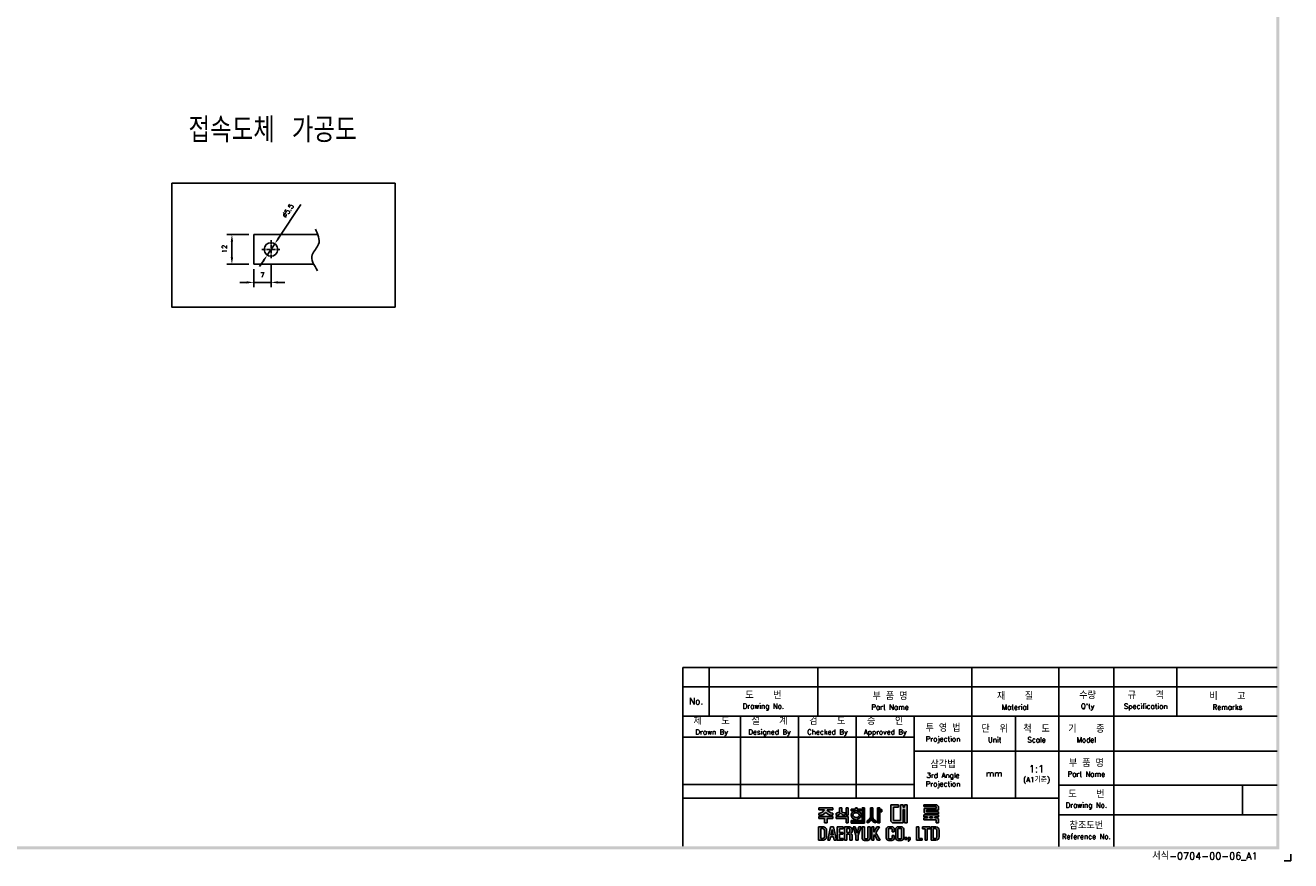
# Model space of a CAD drawing. Extents: x -28 to 1048, y -170 to 585.
# Tile 3 of 4: x 536 to 1048, y -170 to 168. Entities that reach past the tile are written whole.
import ezdxf

# ---------------------------------------------------------------- set-up
doc = ezdxf.new("R2010")
doc.units = 0
doc.header["$MEASUREMENT"] = 0
doc.linetypes.add('CENTER', pattern=[2, 1.25, -0.25, 0.25, -0.25])
doc.layers.get('0').update_dxf_attribs({"linetype": 'CONTINUOUS'})
for name, color, linetype in [('CENTER', 1, 'CENTER'), ('di', 3, 'CONTINUOUS'), ('dimtaxt', 3, 'CONTINUOUS'), ('dwg', 7, 'CONTINUOUS')]:
    doc.layers.add(name, color=color, linetype=linetype)
doc.styles.add('KIM', font='ROMANS.shx', dxfattribs={"height": 5, "bigfont": 'GSG1.shx'})
doc.styles.get("Standard").update_dxf_attribs({"font": 'romans.shx', "height": 2, "bigfont": 'hgs.shx'})
doc.dimstyles.new('STANDARD$0', dxfattribs={"dimtxt": 5, "dimasz": 5, "dimexe": 1, "dimexo": 2, "dimgap": 2, "dimtad": 1, "dimdec": 4, "dimzin": 12, "dimdsep": 46, "dimtxsty": 'KIM', "dimcen": -1, "dimdle": 0.1, "dimadec": 0, "dimazin": 0, "dimtfac": 1, "dimtdec": 4, "dimtmove": 0, "dimatfit": 3, "dimfxl": 0, "dimtolj": 1, "dimtzin": 0, "dimarcsym": 0})
doc.dimstyles.new('STANDARD$3', dxfattribs={"dimtxt": 5, "dimasz": 5, "dimexe": 1, "dimexo": 2, "dimgap": 0.8, "dimtad": 1, "dimdec": 4, "dimdsep": 46, "dimtxsty": 'KIM', "dimcen": 0, "dimdle": 0.1, "dimadec": 0, "dimazin": 0, "dimtfac": 1, "dimtdec": 4, "dimtmove": 0, "dimatfit": 3, "dimfxl": 0, "dimtolj": 1, "dimtzin": 0, "dimarcsym": 0})

# ---------------------------------------------------------------- blocks, each defined once
blk = doc.blocks.new('도면서식 A1')
at = {"layer": 'di', "insert": (780.92, -2.61), "char_height": 2.2, "width": 38.8706, "attachment_point": 4}
blk.add_mtext('서식-0704-00-06_A1', dxfattribs=at)
blk = doc.blocks.new('대륙')
at = {"layer": 'dimtaxt'}
h = blk.add_hatch(color=256, dxfattribs=at)
edge = h.paths.add_edge_path()
edge.add_line((51.99, 12.18), (47.65, 12.18))
edge.add_line((47.65, 12.18), (47.65, 11.59))
edge.add_line((47.65, 11.59), (49.36, 11.59))
edge.add_ellipse((47.48, 11.55), major_axis=(1.89, 0.39), ratio=0.576936, start_angle=268.0794, end_angle=342.4305, ccw=False)
edge.add_line((47.64, 10.44), (47.64, 9.87))
edge.add_ellipse((47.59, 11.36), major_axis=(2.46, 0), ratio=0.608939, start_angle=-88.7913, end_angle=-24.3158)
edge.add_ellipse((52.06, 11.36), major_axis=(-2.46, 0), ratio=0.608939, start_angle=384.3158, end_angle=448.3061)
edge.add_line((51.99, 9.87), (51.99, 10.51))
edge.add_ellipse((52.11, 11.62), major_axis=(-1.91, 0.31), ratio=0.577613, start_angle=17.5125, end_angle=91.8636, ccw=False)
edge.add_line((50.24, 11.59), (51.99, 11.59))
edge.add_line((51.99, 11.59), (51.99, 12.18))
h.paths.add_polyline_path([(52, 9.48), (47.64, 9.48), (47.64, 8.87), (49.46, 8.87), (49.46, 7.49), (50.19, 7.49), (50.19, 8.88), (52, 8.88)])
edge = h.paths.add_edge_path()
edge.add_arc((55.25, 11.18), 0.45, 180, 220.7047, ccw=False)
edge.add_line((54.8, 11.18), (54.8, 12.18))
edge.add_line((54.8, 12.18), (54.06, 12.18))
edge.add_line((54.06, 12.18), (54.06, 11.18))
edge.add_arc((53.61, 11.18), 0.45, 319.2953, 360, ccw=False)
edge.add_spline(control_points=[(53.95, 10.89), (53.94, 10.88), (53.93, 10.87), (53.83, 10.76), (53.7, 10.68), (53.03, 10.51)], knot_values=[3.761053, 3.761053, 3.761053, 3.761053, 3.807132, 3.807132, 4.298097, 4.298097, 4.298097, 4.298097], degree=3, periodic=0)
edge.add_line((53.03, 10.51), (53.03, 9.85))
edge.add_spline(control_points=[(53.03, 9.85), (53.05, 9.85), (53.06, 9.85), (53.74, 9.96), (53.94, 10.08), (54.15, 10.22), (54.2, 10.3), (54.43, 10.6)], knot_values=[3.495949, 3.495949, 3.495949, 3.495949, 3.524444, 3.524444, 4.06832, 4.06832, 4.379503, 4.379503, 4.379503, 4.379503], degree=3, periodic=0)
edge.add_spline(control_points=[(54.43, 10.6), (54.65, 10.3), (54.71, 10.22), (54.92, 10.08), (55.12, 9.96), (55.75, 9.88), (55.78, 9.87), (55.8, 9.86)], knot_values=[3.495949, 3.495949, 3.495949, 3.495949, 3.807132, 3.807132, 4.351008, 4.351008, 4.402945, 4.402945, 4.402945, 4.402945], degree=3, periodic=0)
edge.add_line((55.8, 9.86), (55.8, 10.59))
edge.add_spline(control_points=[(55.8, 10.59), (55.78, 10.59), (55.76, 10.6), (55.19, 10.66), (55.03, 10.75), (54.92, 10.87), (54.91, 10.88), (54.91, 10.89)], knot_values=[3.761053, 3.761053, 3.761053, 3.761053, 3.81299, 3.81299, 4.356866, 4.356866, 4.402945, 4.402945, 4.402945, 4.402945], degree=3, periodic=0)
h.paths.add_polyline_path([(56.82, 9.48), (53.03, 9.48), (53.03, 8.87), (56.1, 8.87), (56.1, 7.49), (56.82, 7.49)])
h.paths.add_polyline_path([(56.82, 12.19), (56.1, 12.19), (56.1, 9.87), (56.82, 9.87)])
h.paths.add_polyline_path([(60.76, 11.76), (59.58, 11.76), (59.58, 12.19), (59.05, 12.19), (59.05, 11.76), (57.74, 11.76), (57.74, 11.21), (60.76, 11.21)])
edge = h.paths.add_edge_path()
edge.add_ellipse((59.26, 9.92), major_axis=(-1.56, 0), ratio=0.830145, start_angle=101.7462, end_angle=265.4383)
edge.add_line((59.38, 11.21), (59.13, 11.21))
edge.add_ellipse((59.26, 9.92), major_axis=(1.56, 0), ratio=0.830145, start_angle=94.5617, end_angle=259.6787)
edge.add_line((58.98, 8.65), (58.98, 8.2))
edge.add_line((58.98, 8.2), (59.58, 8.2))
edge.add_line((59.58, 8.2), (59.58, 8.65))
edge = h.paths.add_edge_path(flags=16)
edge.add_spline(control_points=[(60.26, 9.92), (60.26, 10.03), (60.22, 10.15), (60.06, 10.37), (59.93, 10.48), (59.59, 10.63), (59.39, 10.66), (58.99, 10.64), (58.8, 10.59), (58.5, 10.41), (58.39, 10.3), (58.27, 10.07), (58.25, 9.96), (58.28, 9.73), (58.34, 9.62), (58.54, 9.4), (58.69, 9.3), (59.06, 9.19), (59.26, 9.17), (59.65, 9.23), (59.83, 9.31), (60.09, 9.5), (60.18, 9.62), (60.25, 9.8), (60.26, 9.86), (60.26, 9.92)], knot_values=[0, 0, 0, 0, 0.543876, 0.543876, 1.087752, 1.087752, 1.631628, 1.631628, 2.175504, 2.175504, 2.71938, 2.71938, 3.263256, 3.263256, 3.807132, 3.807132, 4.351008, 4.351008, 4.894884, 4.894884, 5.43876, 5.43876, 5.982636, 5.982636, 6.283185, 6.283185, 6.283185, 6.283185], degree=3, periodic=0)
for points in [[(61.83, 12.19), (61.11, 12.19), (61.11, 8.2), (57.74, 8.2), (57.74, 7.47), (61.11, 7.47), (61.83, 7.47)], [(70.89, 12.38), (72.38, 12.38), (72.38, 13.12), (70.01, 13.12), (70.01, 8), (70.53, 7.49), (73.84, 7.49), (73.84, 11.66), (74.29, 11.66), (74.29, 7.49), (75.14, 7.49), (75.14, 13.12), (74.29, 13.12), (74.29, 12.42), (73.84, 12.42), (73.84, 13.12), (73.01, 13.12), (73.01, 8.23), (70.89, 8.23)]]:
    blk.add_hatch(color=256, dxfattribs=at).paths.add_polyline_path(points)
h = blk.add_hatch(color=256, dxfattribs=at)
edge = h.paths.add_edge_path()
edge.add_line((64.41, 12.18), (63.7, 12.18))
edge.add_line((63.7, 12.18), (63.7, 9.23))
edge.add_ellipse((62.86, 9.12), major_axis=(0.66, 0.841), ratio=0.672815, start_angle=218.7862, end_angle=304.0863, ccw=False)
edge.add_line((62.7, 8.19), (62.7, 7.51))
edge.add_ellipse((63.11, 8.54), major_axis=(0.964, 0.919), ratio=0.540942, start_angle=220.7961, end_angle=301.7505)
edge.add_ellipse((64.93, 8.53), major_axis=(-0.866, 0.919), ratio=0.569913, start_angle=58.7442, end_angle=145.288)
edge.add_line((65.35, 7.49), (65.35, 8.17))
edge.add_ellipse((65.18, 9.26), major_axis=(-0.67, 1.07), ratio=0.576723, start_angle=74.3826, end_angle=142.9847, ccw=False)
edge.add_line((64.41, 9.18), (64.41, 12.18))
h.paths.add_polyline_path([(66.65, 10.99), (67.26, 10.99), (67.26, 11.63), (66.64, 11.63), (66.64, 12.18), (65.92, 12.18), (65.92, 7.49), (66.65, 7.49)])
h = blk.add_hatch(color=256, dxfattribs=at)
h.paths.add_polyline_path([(84.17, 12.56), (84.17, 11.99), (80.38, 11.99), (80.38, 10.74), (80.81, 10.32), (84.92, 10.32), (84.92, 10.92), (81.19, 10.92), (81.19, 11.44), (84.92, 11.44), (84.92, 12.6), (84.39, 13.12), (80.36, 13.12), (80.36, 12.56)])
h.paths.add_polyline_path([(83.7, 9.41), (84.92, 9.41), (84.92, 9.97), (80.36, 9.97), (80.36, 9.41), (81.48, 9.41), (81.48, 9.04), (80.35, 9.04), (80.35, 8.42), (84.18, 8.42), (84.18, 7.49), (84.92, 7.49), (84.92, 8.64), (84.52, 9.04), (83.7, 9.04)])
h.paths.add_polyline_path([(83, 9.41), (82.23, 9.41), (82.23, 9.04), (83, 9.04)], flags=17)
h = blk.add_hatch(color=256, dxfattribs=at)
h.paths.add_polyline_path([(47.58, 6.25), (47.58, 2.12), (49.06, 2.12, 0.414214), (50.06, 3.12), (50.06, 5.25, 0.414214), (49.06, 6.25)])
h.paths.add_polyline_path([(48.9, 5.73, -0.414214), (49.4, 5.23), (49.4, 3.16, -0.414214), (48.9, 2.66), (48.23, 2.66), (48.23, 5.73)], flags=16)
h.paths.add_polyline_path([(50.42, 2.11), (51.1, 2.11), (51.31, 3.17), (52.21, 3.17), (52.42, 2.11), (53.1, 2.11), (52.25, 6.23), (51.27, 6.23)])
h.paths.add_polyline_path([(51.77, 5.49), (52.09, 3.74), (51.43, 3.74)], flags=16)
h.paths.add_polyline_path([(53.4, 2.11), (55.25, 2.11), (55.25, 2.66), (54.07, 2.66), (54.07, 3.99), (55.15, 3.99), (55.15, 4.52), (54.06, 4.52), (54.06, 5.7), (55.21, 5.7), (55.21, 6.25), (53.4, 6.25)])
h.paths.add_polyline_path([(55.67, 2.12), (56.33, 2.12), (56.33, 4.05), (56.93, 4.05, -0.414214), (57.33, 3.65), (57.33, 2.12), (58.02, 2.12), (58.02, 3.65, 0.276846), (57.45, 4.24, 0.25864), (58.02, 4.77), (58.02, 5.43, 0.414214), (57.22, 6.23), (55.67, 6.23)])
h.paths.add_polyline_path([(56.33, 5.71), (57.04, 5.71, -0.414214), (57.34, 5.41), (57.34, 4.86, -0.414214), (57.04, 4.56), (56.33, 4.56)], flags=16)
h.paths.add_polyline_path([(59.2, 3.57), (59.2, 2.11), (59.85, 2.11), (59.85, 3.58), (60.8, 6.24), (60.13, 6.24), (59.53, 4.27), (58.97, 6.24), (58.28, 6.24)])
h.paths.add_polyline_path([(61.13, 2.78, 0.414214), (61.88, 2.03), (62.85, 2.03, 0.414214), (63.6, 2.78), (63.6, 6.24), (62.93, 6.24), (62.93, 2.84, -0.414214), (62.68, 2.59), (62.07, 2.59, -0.414214), (61.82, 2.84), (61.82, 6.24), (61.13, 6.24)])
h.paths.add_polyline_path([(64.11, 2.12), (64.77, 2.12), (64.77, 3.42), (64.98, 3.87), (65.9, 2.12), (66.68, 2.12), (65.38, 4.46), (66.48, 6.23), (65.69, 6.23), (64.76, 4.66), (64.76, 6.23), (64.11, 6.23)])
h.paths.add_polyline_path([(68.62, 2.84, 0.414214), (69.42, 2.04), (70.32, 2.04, 0.414214), (71.12, 2.84), (71.12, 3.62), (70.47, 3.62), (70.47, 2.85, -0.414214), (70.17, 2.55), (69.58, 2.55, -0.414214), (69.28, 2.85), (69.28, 5.49, -0.414214), (69.58, 5.79), (70.16, 5.79, -0.414214), (70.46, 5.49), (70.46, 4.76), (71.12, 4.76), (71.12, 5.52, 0.414214), (70.32, 6.32), (69.42, 6.32, 0.414214), (68.62, 5.52)])
h.paths.add_polyline_path([(71.57, 2.84, 0.414214), (72.37, 2.04), (73.25, 2.04, 0.414214), (74.05, 2.84), (74.05, 5.52, 0.414214), (73.25, 6.32), (72.37, 6.32, 0.414214), (71.57, 5.52)])
h.paths.add_polyline_path([(72.23, 5.5, -0.414214), (72.53, 5.8), (73.09, 5.8, -0.414214), (73.39, 5.5), (73.39, 2.85, -0.414214), (73.09, 2.55), (72.53, 2.55, -0.414214), (72.23, 2.85)], flags=16)
h.paths.add_polyline_path([(74.42, 2.34), (75.05, 2.34), (75.05, 2.98), (74.42, 2.98)])
h.paths.add_polyline_path([(75.76, 2.34, -0.316213), (75.39, 2.07), (75.39, 1.77, 0.409412), (76.08, 2.47), (76.08, 2.98), (75.39, 2.98), (75.39, 2.34)])
h.paths.add_polyline_path([(78.08, 2.12), (79.79, 2.12), (79.79, 2.67), (78.75, 2.67), (78.75, 6.24), (78.08, 6.24)])
h.paths.add_polyline_path([(80.68, 2.12), (81.35, 2.12), (81.35, 5.7), (82.27, 5.7), (82.27, 6.24), (79.92, 6.24), (79.92, 5.7), (80.68, 5.7)])
h.paths.add_polyline_path([(82.59, 2.13), (84.07, 2.13, 0.414214), (85.07, 3.13), (85.07, 5.24, 0.414214), (84.07, 6.24), (82.59, 6.24)])
h.paths.add_polyline_path([(83.24, 5.73), (83.9, 5.73, -0.414214), (84.4, 5.23), (84.4, 3.15, -0.414214), (83.9, 2.65), (83.24, 2.65)], flags=16)
for p, q in [((47.65, 12.18), (51.99, 12.18)), ((47.65, 12.18), (47.65, 11.59)), ((51.99, 12.18), (51.99, 11.59)), ((54.06, 12.18), (54.8, 12.18)), ((54.06, 12.18), (54.06, 11.18)), ((54.8, 12.18), (54.8, 11.18)), ((56.82, 12.19), (56.1, 12.19)), ((56.1, 12.19), (56.1, 9.87)), ((56.82, 12.19), (56.82, 9.87)), ((59.05, 11.76), (59.05, 12.19)), ((59.05, 12.19), (59.58, 12.19)), ((59.58, 12.19), (59.58, 11.76)), ((61.11, 12.19), (61.11, 8.2)), ((61.83, 12.19), (61.11, 12.19)), ((61.83, 7.47), (61.83, 12.19)), ((63.7, 12.18), (64.41, 12.18)), ((63.7, 12.18), (63.7, 9.23)), ((64.41, 12.18), (64.41, 9.18)), ((65.92, 7.49), (65.92, 12.18)), ((65.92, 12.18), (66.64, 12.18)), ((66.64, 12.18), (66.64, 11.63)), ((70.01, 13.12), (70.01, 8)), ((70.01, 13.12), (72.38, 13.12)), ((70.89, 12.38), (70.89, 8.23)), ((70.89, 12.38), (72.38, 12.38)), ((72.38, 13.12), (72.38, 12.38)), ((73.01, 13.12), (73.01, 8.23)), ((73.01, 13.12), (73.84, 13.12)), ((73.84, 13.12), (73.84, 12.42)), ((73.84, 12.42), (74.29, 12.42)), ((74.29, 13.12), (75.14, 13.12)), ((74.29, 13.12), (74.29, 12.42)), ((75.14, 13.12), (75.14, 7.49)), ((80.36, 13.12), (84.39, 13.12)), ((80.36, 12.56), (80.36, 13.12)), ((80.36, 12.56), (84.17, 12.56)), ((80.38, 11.99), (84.17, 11.99)), ((80.38, 11.99), (80.38, 10.74)), ((84.17, 12.56), (84.17, 11.99)), ((84.92, 12.6), (84.39, 13.12)), ((84.92, 12.6), (84.92, 11.44)), ((47.64, 10.44), (47.64, 9.87)), ((47.64, 9.48), (52, 9.48)), ((47.64, 8.87), (47.64, 9.48)), ((49.46, 8.87), (47.64, 8.87)), ((47.65, 11.59), (49.36, 11.59)), ((49.46, 7.49), (49.46, 8.87)), ((50.19, 8.88), (50.19, 7.49)), ((52, 8.88), (50.19, 8.88)), ((51.99, 11.59), (50.24, 11.59)), ((51.99, 10.51), (51.99, 9.87)), ((52, 9.48), (52, 8.88)), ((53.03, 9.85), (53.03, 10.51)), ((53.03, 9.48), (56.82, 9.48)), ((53.03, 8.87), (53.03, 9.48)), ((56.1, 8.87), (53.03, 8.87)), ((55.8, 9.86), (55.8, 10.59)), ((56.82, 9.87), (56.1, 9.87)), ((56.1, 7.49), (56.1, 8.87)), ((56.82, 9.48), (56.82, 7.49)), ((57.74, 11.76), (59.05, 11.76)), ((57.74, 11.21), (57.74, 11.76)), ((60.76, 11.21), (57.74, 11.21)), ((57.74, 8.2), (61.11, 8.2)), ((57.74, 7.47), (57.74, 8.2)), ((58.98, 8.2), (58.98, 8.65)), ((59.58, 11.76), (60.76, 11.76)), ((59.58, 8.65), (59.58, 8.2)), ((60.76, 11.76), (60.76, 11.21)), ((62.7, 7.51), (62.7, 8.19)), ((65.35, 7.49), (65.35, 8.17)), ((66.64, 11.63), (67.26, 11.63)), ((66.65, 10.99), (66.65, 7.49)), ((67.26, 10.99), (66.65, 10.99)), ((67.26, 11.63), (67.26, 10.99)), ((70.53, 7.49), (70.01, 8)), ((73.01, 8.23), (70.89, 8.23)), ((73.84, 11.66), (73.84, 7.49)), ((73.84, 11.66), (74.29, 11.66)), ((74.29, 11.66), (74.29, 7.49)), ((80.35, 9.04), (81.48, 9.04)), ((80.35, 9.04), (80.35, 8.42)), ((80.35, 8.42), (84.18, 8.42)), ((80.36, 9.97), (84.92, 9.97)), ((80.36, 9.97), (80.36, 9.41)), ((80.36, 9.41), (81.48, 9.41)), ((80.81, 10.32), (80.38, 10.74)), ((80.81, 10.32), (84.92, 10.32)), ((81.19, 11.44), (84.92, 11.44)), ((81.19, 11.44), (81.19, 10.92)), ((81.19, 10.92), (84.92, 10.92)), ((81.48, 9.41), (81.48, 9.04)), ((82.23, 9.41), (83, 9.41)), ((82.23, 9.41), (82.23, 9.04)), ((82.23, 9.04), (83, 9.04)), ((83, 9.41), (83, 9.04)), ((83.7, 9.41), (84.92, 9.41)), ((83.7, 9.41), (83.7, 9.04)), ((83.7, 9.04), (84.52, 9.04)), ((84.18, 8.42), (84.18, 7.49)), ((84.92, 8.64), (84.52, 9.04)), ((84.92, 10.92), (84.92, 10.32)), ((84.92, 9.97), (84.92, 9.41)), ((84.92, 8.64), (84.92, 7.49)), ((47.58, 6.25), (47.58, 2.12)), ((47.58, 6.25), (49.06, 6.25)), ((48.23, 5.73), (48.23, 2.66)), ((48.9, 5.73), (48.23, 5.73)), ((49.4, 3.16), (49.4, 5.23)), ((50.19, 7.49), (49.46, 7.49)), ((50.06, 5.25), (50.06, 3.12)), ((51.27, 6.23), (50.42, 2.11)), ((52.25, 6.23), (51.27, 6.23)), ((51.77, 5.49), (51.43, 3.74)), ((52.09, 3.74), (51.77, 5.49)), ((53.1, 2.11), (52.25, 6.23)), ((55.21, 6.25), (53.4, 6.25)), ((53.4, 6.25), (53.4, 2.11)), ((54.06, 5.7), (55.21, 5.7)), ((54.06, 4.52), (54.06, 5.7)), ((55.15, 4.52), (54.06, 4.52)), ((54.07, 3.99), (55.15, 3.99)), ((54.07, 2.66), (54.07, 3.99)), ((55.15, 3.99), (55.15, 4.52)), ((55.21, 5.7), (55.21, 6.25)), ((55.67, 6.23), (55.67, 2.12)), ((57.22, 6.23), (55.67, 6.23)), ((56.82, 7.49), (56.1, 7.49)), ((56.33, 5.71), (56.33, 4.56)), ((57.04, 5.71), (56.33, 5.71)), ((56.33, 4.56), (57.04, 4.56)), ((56.33, 2.12), (56.33, 4.05)), ((56.33, 4.05), (56.93, 4.05)), ((57.34, 4.86), (57.34, 5.41)), ((61.11, 7.47), (57.74, 7.47)), ((58.02, 4.77), (58.02, 5.43)), ((58.97, 6.24), (58.28, 6.24)), ((58.28, 6.24), (59.2, 3.57)), ((59.53, 4.27), (58.97, 6.24)), ((60.13, 6.24), (59.53, 4.27)), ((59.85, 3.58), (60.8, 6.24)), ((60.8, 6.24), (60.13, 6.24)), ((61.11, 7.47), (61.83, 7.47)), ((61.13, 6.24), (61.13, 2.78)), ((61.82, 6.24), (61.13, 6.24)), ((61.82, 2.84), (61.82, 6.24)), ((62.93, 2.84), (62.93, 6.24)), ((62.93, 6.24), (63.6, 6.24)), ((63.6, 6.24), (63.6, 2.78)), ((64.11, 2.12), (64.11, 6.23)), ((64.11, 6.23), (64.76, 6.23)), ((64.76, 4.66), (65.69, 6.23)), ((64.76, 6.23), (64.76, 4.66)), ((66.48, 6.23), (65.38, 4.46)), ((65.38, 4.46), (66.68, 2.12)), ((65.69, 6.23), (66.48, 6.23)), ((66.65, 7.49), (65.92, 7.49)), ((68.62, 2.84), (68.62, 5.52)), ((69.28, 5.49), (69.28, 2.85)), ((70.32, 6.32), (69.42, 6.32)), ((70.16, 5.79), (69.58, 5.79)), ((70.46, 4.76), (70.46, 5.49)), ((71.12, 4.76), (70.46, 4.76)), ((73.84, 7.49), (70.53, 7.49)), ((71.12, 5.52), (71.12, 4.76)), ((71.57, 2.84), (71.57, 5.52)), ((72.23, 5.5), (72.23, 2.85)), ((73.25, 6.32), (72.37, 6.32)), ((73.09, 5.8), (72.53, 5.8)), ((73.39, 2.85), (73.39, 5.5)), ((74.05, 5.52), (74.05, 2.84)), ((75.14, 7.49), (74.29, 7.49)), ((78.08, 6.24), (78.08, 2.12)), ((78.75, 6.24), (78.08, 6.24)), ((78.75, 2.67), (78.75, 6.24)), ((82.27, 6.24), (79.92, 6.24)), ((79.92, 6.24), (79.92, 5.7)), ((79.92, 5.7), (80.68, 5.7)), ((80.68, 5.7), (80.68, 2.12)), ((81.35, 2.12), (81.35, 5.7)), ((81.35, 5.7), (82.27, 5.7)), ((82.27, 5.7), (82.27, 6.24)), ((82.59, 6.24), (82.59, 2.13)), ((84.07, 6.24), (82.59, 6.24)), ((83.24, 2.65), (83.24, 5.73)), ((83.24, 5.73), (83.9, 5.73)), ((84.92, 7.49), (84.18, 7.49)), ((84.4, 3.15), (84.4, 5.23)), ((85.07, 3.13), (85.07, 5.24)), ((47.58, 2.12), (49.06, 2.12)), ((48.23, 2.66), (48.9, 2.66)), ((50.42, 2.11), (51.1, 2.11)), ((51.1, 2.11), (51.31, 3.17)), ((51.31, 3.17), (52.21, 3.17)), ((51.43, 3.74), (52.09, 3.74)), ((52.21, 3.17), (52.42, 2.11)), ((52.42, 2.11), (53.1, 2.11)), ((53.4, 2.11), (55.25, 2.11)), ((55.25, 2.66), (54.07, 2.66)), ((55.25, 2.11), (55.25, 2.66)), ((55.67, 2.12), (56.33, 2.12)), ((57.33, 3.65), (57.33, 2.12)), ((57.33, 2.12), (58.02, 2.12)), ((58.02, 2.12), (58.02, 3.65)), ((59.2, 3.57), (59.2, 2.11)), ((59.2, 2.11), (59.85, 2.11)), ((59.85, 2.11), (59.85, 3.58)), ((62.85, 2.03), (61.88, 2.03)), ((62.68, 2.59), (62.07, 2.59)), ((64.77, 2.12), (64.11, 2.12)), ((64.98, 3.87), (64.77, 3.42)), ((64.77, 3.42), (64.77, 2.12)), ((65.9, 2.12), (64.98, 3.87)), ((66.68, 2.12), (65.9, 2.12)), ((70.32, 2.04), (69.42, 2.04)), ((70.17, 2.55), (69.58, 2.55)), ((70.47, 3.62), (70.47, 2.85)), ((71.12, 3.62), (70.47, 3.62)), ((71.12, 2.84), (71.12, 3.62)), ((73.25, 2.04), (72.37, 2.04)), ((73.09, 2.55), (72.53, 2.55)), ((74.42, 2.98), (74.42, 2.34)), ((75.05, 2.98), (74.42, 2.98)), ((75.05, 2.34), (74.42, 2.34)), ((75.05, 2.98), (75.05, 2.34)), ((75.39, 2.98), (75.39, 2.34)), ((76.08, 2.98), (75.39, 2.98)), ((75.76, 2.34), (75.39, 2.34)), ((75.39, 2.07), (75.39, 1.77)), ((76.08, 2.98), (76.08, 2.47)), ((78.08, 2.12), (79.79, 2.12)), ((79.79, 2.67), (78.75, 2.67)), ((79.79, 2.12), (79.79, 2.67)), ((80.68, 2.12), (81.35, 2.12)), ((82.59, 2.13), (84.07, 2.13)), ((83.9, 2.65), (83.24, 2.65))]:
    blk.add_line(p, q, dxfattribs=at)
for centre, radius, start, end in [((53.61, 11.18), 0.45, 319.2953, 360), ((55.25, 11.18), 0.45, 180, 220.7047), ((48.9, 5.23), 0.5, 0, 90), ((49.06, 5.25), 1, 0, 90), ((57.22, 4.85), 0.8, 270, 270), ((56.93, 3.65), 0.4, 0, 90), ((57.04, 5.41), 0.3, 0, 90), ((57.04, 4.86), 0.3, 270, 0), ((57.22, 5.43), 0.8, 0, 90), ((57.26, 5.02), 0.8, 283.6828, 341.6876), ((57.24, 3.47), 0.8, 12.921, 74.819), ((69.42, 5.52), 0.8, 90, 180), ((69.58, 5.49), 0.3, 90, 180), ((70.16, 5.49), 0.3, 0, 90), ((70.32, 5.52), 0.8, 0, 90), ((72.37, 5.52), 0.8, 90, 180), ((72.53, 5.5), 0.3, 90, 180), ((73.09, 5.5), 0.3, 0, 90), ((73.25, 5.52), 0.8, 0, 90), ((83.9, 5.23), 0.5, 0, 90), ((84.07, 5.24), 1, 0, 90), ((48.9, 3.16), 0.5, 270, 0), ((49.06, 3.12), 1, 270, 0), ((61.88, 2.78), 0.75, 180, 270), ((62.07, 2.84), 0.25, 180, 270), ((62.68, 2.84), 0.25, 270, 0), ((62.85, 2.78), 0.75, 270, 0), ((69.42, 2.84), 0.8, 180, 270), ((69.58, 2.85), 0.3, 180, 270), ((70.17, 2.85), 0.3, 270, 0), ((70.32, 2.84), 0.8, 270, 0), ((72.37, 2.84), 0.8, 180, 270), ((72.53, 2.85), 0.3, 180, 270), ((73.09, 2.85), 0.3, 270, 0), ((73.25, 2.84), 0.8, 270, 0), ((75.38, 2.47), 0.7, 270.9408, 0), ((75.38, 2.47), 0.4, 271.6466, 341.8371), ((83.9, 3.15), 0.5, 270, 0), ((84.07, 3.13), 1, 270, 0)]:
    blk.add_arc(centre, radius, start, end, dxfattribs=at)
for centre, major_axis, ratio, start_param, end_param in [((47.48, 11.55), (1.89, 0.39), 0.576936, 4.678869, 5.97654), ((47.59, 11.36), (-2.46, 0), 0.608939, 1.591893, 2.717202), ((59.26, 9.92), (1.56, 0), 0.830145, 1.650413, 4.532248), ((59.26, 9.92), (-1.56, 0), 0.830145, 1.775806, 4.632772), ((62.86, 9.12), (0.66, 0.841), 0.672815, 3.81854, 5.307307), ((63.11, 8.54), (0.964, 0.919), 0.540942, 3.853619, 5.26654)]:
    blk.add_ellipse(centre, major_axis=major_axis, ratio=ratio, start_param=start_param, end_param=end_param, dxfattribs=at)
at = {"layer": 'dimtaxt', "extrusion": (0, 0, -1)}
for centre, major_axis, ratio, start_param, end_param in [((52.06, 11.36), (-2.46, 0), 0.608939, -1.541231, -0.42439), ((52.11, 11.62), (-1.91, 0.31), 0.577613, 4.679864, 5.977535), ((64.93, 8.53), (-0.866, 0.919), 0.569913, 3.747431, 5.257905), ((65.18, 9.26), (-0.67, 1.07), 0.576723, 3.787632, 4.984965)]:
    blk.add_ellipse(centre, major_axis=major_axis, ratio=ratio, start_param=start_param, end_param=end_param, dxfattribs=at)
at = {"layer": 'dimtaxt'}
for points, knots in [([(53.95, 10.89), (53.94, 10.88), (53.93, 10.87), (53.83, 10.76), (53.7, 10.68), (53.03, 10.51)], [3.7610527, 3.7610527, 3.7610527, 3.7610527, 3.8071317, 3.8071317, 4.2980967, 4.2980967, 4.2980967, 4.2980967]), ([(54.43, 10.6), (54.2, 10.3), (54.15, 10.22), (53.94, 10.08), (53.74, 9.96), (53.06, 9.85), (53.05, 9.85), (53.03, 9.85)], [3.4959493, 3.4959493, 3.4959493, 3.4959493, 3.8071317, 3.8071317, 4.3510077, 4.3510077, 4.3795026, 4.3795026, 4.3795026, 4.3795026]), ([(54.43, 10.6), (54.65, 10.3), (54.71, 10.22), (54.92, 10.08), (55.12, 9.96), (55.75, 9.88), (55.78, 9.87), (55.8, 9.86)], [3.4959493, 3.4959493, 3.4959493, 3.4959493, 3.8071317, 3.8071317, 4.3510077, 4.3510077, 4.4029453, 4.4029453, 4.4029453, 4.4029453]), ([(54.91, 10.89), (54.91, 10.88), (54.92, 10.87), (55.03, 10.75), (55.19, 10.66), (55.76, 10.6), (55.78, 10.59), (55.8, 10.59)], [3.7610527, 3.7610527, 3.7610527, 3.7610527, 3.8071317, 3.8071317, 4.3510077, 4.3510077, 4.4029453, 4.4029453, 4.4029453, 4.4029453]), ([(60.26, 9.92), (60.26, 10.03), (60.22, 10.15), (60.06, 10.37), (59.93, 10.48), (59.59, 10.63), (59.39, 10.66), (58.99, 10.64), (58.8, 10.59), (58.5, 10.41), (58.39, 10.3), (58.27, 10.07), (58.25, 9.96), (58.28, 9.73), (58.34, 9.62), (58.54, 9.4), (58.69, 9.3), (59.06, 9.19), (59.26, 9.17), (59.65, 9.23), (59.83, 9.31), (60.09, 9.5), (60.18, 9.62), (60.25, 9.8), (60.26, 9.86), (60.26, 9.92)], [0, 0, 0, 0, 0.543876, 0.543876, 1.087752, 1.087752, 1.631628, 1.631628, 2.175504, 2.175504, 2.71938, 2.71938, 3.263256, 3.263256, 3.807132, 3.807132, 4.351008, 4.351008, 4.894884, 4.894884, 5.43876, 5.43876, 5.982636, 5.982636, 6.283185, 6.283185, 6.283185, 6.283185])]:
    blk.add_open_spline(points, degree=3, knots=knots, dxfattribs=at)
blk = doc.blocks.new('*D253')
at = {"layer": 'di'}
for p, q in [((626.86, 82.88), (618.05, 82.88)), ((620.05, 73.68), (620.05, 80.08)), ((626.86, 70.88), (618.05, 70.88))]:
    blk.add_line(p, q, dxfattribs=at)
for points in [[(619.58, 80.08), (620.52, 80.08), (620.05, 82.88)], [(619.58, 73.68), (620.52, 73.68), (620.05, 70.88)]]:
    blk.add_solid(points, dxfattribs=at)
at = {"layer": 'di', "insert": (617.05, 77.08), "char_height": 2, "attachment_point": 5, "rotation": 90}
blk.add_mtext('\\A1;12', dxfattribs=at)
blk = doc.blocks.new('*D254')
at = {"layer": 'di'}
for p, q in [((628.86, 68.88), (628.86, 61.58)), ((635.86, 71.13), (635.86, 61.58)), ((626.06, 63.58), (623.26, 63.58)), ((628.86, 63.58), (635.86, 63.58)), ((638.66, 63.58), (641.46, 63.58))]:
    blk.add_line(p, q, dxfattribs=at)
for points in [[(626.06, 64.04), (626.06, 63.11), (628.86, 63.58)], [(638.66, 64.04), (638.66, 63.11), (635.86, 63.58)]]:
    blk.add_solid(points, dxfattribs=at)
at = {"layer": 'di', "insert": (632.36, 66.58), "char_height": 2, "attachment_point": 5}
blk.add_mtext('\\A1;7', dxfattribs=at)
blk = doc.blocks.new('*D255')
at = {"layer": 'di'}
for p, q in [((647.96, 95.03), (638.94, 81.5)), ((634.34, 74.59), (637.39, 79.17)), ((632.78, 72.26), (631.23, 69.93))]:
    blk.add_line(p, q, dxfattribs=at)
for points in [[(638.55, 81.76), (639.33, 81.24), (637.39, 79.17)], [(632.4, 72.52), (633.17, 72), (634.34, 74.59)]]:
    blk.add_solid(points, dxfattribs=at)
at = {"layer": 'di', "insert": (642.69, 92.54), "char_height": 2, "attachment_point": 5, "rotation": 56.3125}
blk.add_mtext('\\A1;∅5.5', dxfattribs=at)

msp = doc.modelspace()

# ---------------------------------------------------------------- linework, layer by layer
for p, q in [((628.863, 82.88), (654.789, 82.88)), ((628.863, 82.88), (628.863, 70.88)), ((628.863, 70.88), (653.177, 70.88))]:
    msp.add_line(p, q)
msp.add_circle((635.863, 76.88), 2.75)
at = {"layer": 'CENTER'}
for p, q in [((632.113, 76.88), (639.613, 76.88)), ((635.863, 80.63), (635.863, 73.13))]:
    msp.add_line(p, q, dxfattribs=at)
at = {"layer": 'di'}
for p in [(1048.273, -167.697), (1045.673, -170.297)]:
    msp.add_line(p, (1048.273, -170.297), dxfattribs=at)
msp.add_lwpolyline([(595.702, 103.66), (686.064, 103.66), (686.064, 53.615), (595.702, 53.615)], close=True, dxfattribs=at)
msp.add_spline([(653.811, 85.159), (655.103, 79.041), (652.519, 74.759), (654.695, 68.302)], degree=3, dxfattribs=at)
at = {"layer": 'dimtaxt'}
for p, q in [((1042.859, -92.162), (802.359, -92.162)), ((802.359, -92.162), (802.359, -164.447)), ((813.048, -111.688), (813.048, -92.188)), ((856.959, -111.662), (856.959, -92.162)), ((919.359, -111.662), (919.359, -92.162)), ((954.459, -111.662), (954.459, -92.162)), ((976.808, -111.662), (976.808, -92.162)), ((1002.211, -111.662), (1002.211, -92.162)), ((1042.859, -99.962), (802.359, -99.962)), ((825.759, -144.972), (825.759, -111.878)), ((849.159, -144.972), (849.159, -111.878)), ((872.559, -144.972), (872.559, -111.878)), ((895.959, -144.972), (895.959, -111.878)), ((919.359, -144.972), (919.359, -111.878)), ((936.909, -144.972), (936.909, -111.878)), ((954.459, -164.495), (954.459, -111.878)), ((976.808, -164.495), (976.808, -111.878)), ((895.959, -120.361), (802.413, -120.361)), ((1042.859, -126), (895.959, -126)), ((895.959, -139.479), (802.442, -139.479)), ((1042.859, -139.79), (954.459, -139.79)), ((1028.808, -151.801), (1028.808, -139.79)), ((954.459, -144.972), (802.359, -144.972)), ((1042.859, -151.801), (954.459, -151.801))]:
    msp.add_line(p, q, dxfattribs=at)
at = {"layer": 'dwg'}
msp.add_line((1042.859, -111.878), (802.359, -111.878), dxfattribs=at)
for points in [[(1043.723, 580.453), (1042.423, 579.153), (1043.723, -165.747), (1042.423, -164.447)], [(802.573, -111.683), (802.573, -112.073), (1042.534, -111.683), (1042.534, -112.073)], [(1043.723, -165.747), (1042.423, -164.447), (-17.077, -165.747), (-15.777, -164.447)]]:
    msp.add_trace(points, dxfattribs=at)

# ---------------------------------------------------------------- block references
at = {"layer": 'di', "xscale": 1.3, "yscale": 1.3, "zscale": 1.3}
msp.add_blockref('대륙', (795.489, -164.77), dxfattribs=at)
at = {"layer": 'dwg', "xscale": 1.3, "yscale": 1.3, "zscale": 1.3}
msp.add_blockref('도면서식 A1', (-22.927, -165.097), dxfattribs=at)

# ---------------------------------------------------------------- texts
at = {"layer": 'di'}
for s, insert, char_height, width, attachment_point in [('{\\Fromans,hgs|c129;접속도체 가공도}', (602.479, 130.222), 10, 116.39597, 1), ('{\\H1.1x;도    번\\P\\H0.72727x;Drawing No.}', (835.004, -105.769), 2.6, 43.9108, 5), ('{\\H1.1x;부 품 명\\P\\H0.72727x;Part Name}', (886.209, -105.812), 2.6, 58.5, 5), ('{\\H1.1x;재    질\\P\\H0.72727x;Material}', (936.807, -105.812), 2.6, 35.80329, 5), ("{\\H1.1x;수량\\P\\H0.72727x;Q'ty}", (966.121, -105.812), 2.6, 12.29671, 5), ('{\\H1.1x;규    격\\P\\H0.72727x;Specification}', (989.658, -105.812), 2.6, 35.1, 5), ('{\\H1.1x;비    고\\P\\H0.72727x;Remarks}', (1022.678, -105.812), 2.6, 50.7, 5), ('No.', (807.81, -105.769), 2.6, 10.47554, 5), ('{\\H1.1x;제    도\\P\\H0.72727x;Drawn By}', (814.059, -116.217), 2.6, 23.4, 5), ('{\\H1.1x;설    계}\\P{\\H0.8x;Designed By}', (837.459, -116.217), 2.6, 23.4, 5), ('{\\H1.1x;검    도\\P\\H0.72727x;Checked By}', (860.859, -116.217), 2.6, 23.4, 5), ('승    인\\P{\\H0.72727x;Approved By}', (884.259, -116.217), 2.86, 23.4, 5), ('투 영 법\\P{\\H0.72727x;Projection}', (907.659, -119.037), 2.86, 23.4, 5), ('{\\H1.1x;단  위}\\P{\\H0.8x;Unit}', (928.535, -119.037), 2.6, 20.8, 5), ('{\\H1.1x;척  도\\P\\H0.72727x;Scale}', (945.487, -119.037), 2.6, 20.8, 5), ('기    종\\P{\\H0.72727x;Model}', (965.633, -119.037), 2.86, 22.34861, 5), ('{\\H1.1x;삼각법\\H0.45455x;\\P\\H1.6x;3rd Angle\\PProjection}', (907.659, -135.486), 2.6, 23.4, 5), ('부 품 명\\P{\\H0.72727x;Part Name}', (965.633, -132.895), 2.86, 22.34861, 5), ('도    번\\P{\\H0.72727x;Drawing No.}', (965.633, -145.796), 2.86, 22.34861, 5), ('참조도번\\P{\\H0.72727x;Reference No.}', (965.633, -158.124), 2.86, 22.34861, 5)]:
    msp.add_mtext(s, dxfattribs=dict(at, insert=insert, char_height=char_height, width=width, attachment_point=attachment_point))
at = {"layer": 'dimtaxt'}
msp.add_text('mm', height=2.6, dxfattribs=at).set_placement((924.997, -136.318))
at = {"layer": 'dimtaxt', "insert": (945.487, -135.486), "char_height": 2.86, "width": 20.8, "attachment_point": 5}
msp.add_mtext('1:1\\P{\\H0.72727x;(A1기준)}', dxfattribs=at)

# ---------------------------------------------------------------- dimensions: what is measured, and where the dimension line sits
at = {"layer": 'di'}
dim = msp.add_diameter_dim_2p(p1=(634.338, 74.592), p2=(637.388, 79.168), dimstyle='STANDARD$3', override={"dimtxt": 3, "dimasz": 2.8, "dimexe": 2, "dimgap": 2, "dimdec": 2, "dimtxsty": 'Standard', "dimclrd": 256, "dimclre": 256, "dimclrt": 256, "dimadec": 2, "dimazin": 2, "dimtfac": 0.6, "dimtdec": 2, "dimtzin": 8, "dimlwd": 65535, "dimlwe": 65535, "dimarcsym": 1}, dxfattribs=at)
dim.commit()
dim.dimension.update_dxf_attribs({"geometry": '*D255', "text_midpoint": (645.189, 90.871), "dimtype": 163})
dim = msp.add_linear_dim(base=(620.049, 82.88), p1=(628.863, 70.88), p2=(628.863, 82.88), angle=90, dimstyle='STANDARD$0', override={"dimtxt": 3, "dimasz": 2.8, "dimexe": 2, "dimdec": 2, "dimzin": 8, "dimtxsty": 'Standard', "dimcen": 0, "dimclrd": 256, "dimclre": 256, "dimclrt": 256, "dimadec": 2, "dimazin": 2, "dimtfac": 0.6, "dimtdec": 2, "dimtzin": 8, "dimlwd": 65535, "dimlwe": 65535, "dimarcsym": 1}, dxfattribs=at)
dim.commit()
dim.dimension.update_dxf_attribs({"geometry": '*D253', "text_midpoint": (620.049, 77.085), "dimtype": 160})
dim = msp.add_linear_dim(base=(635.863, 63.577), p1=(628.863, 70.88), p2=(635.863, 73.13), dimstyle='STANDARD$0', override={"dimtxt": 3, "dimasz": 2.8, "dimexe": 2, "dimdec": 2, "dimzin": 8, "dimtxsty": 'Standard', "dimcen": 0, "dimclrd": 256, "dimclre": 256, "dimclrt": 256, "dimadec": 2, "dimazin": 2, "dimtfac": 0.6, "dimtdec": 2, "dimtzin": 8, "dimlwd": 65535, "dimlwe": 65535, "dimarcsym": 1}, dxfattribs=at)
dim.commit()
dim.dimension.update_dxf_attribs({"geometry": '*D254', "text_midpoint": (632.363, 63.577), "dimtype": 160})

doc.saveas('drawing.dxf')
